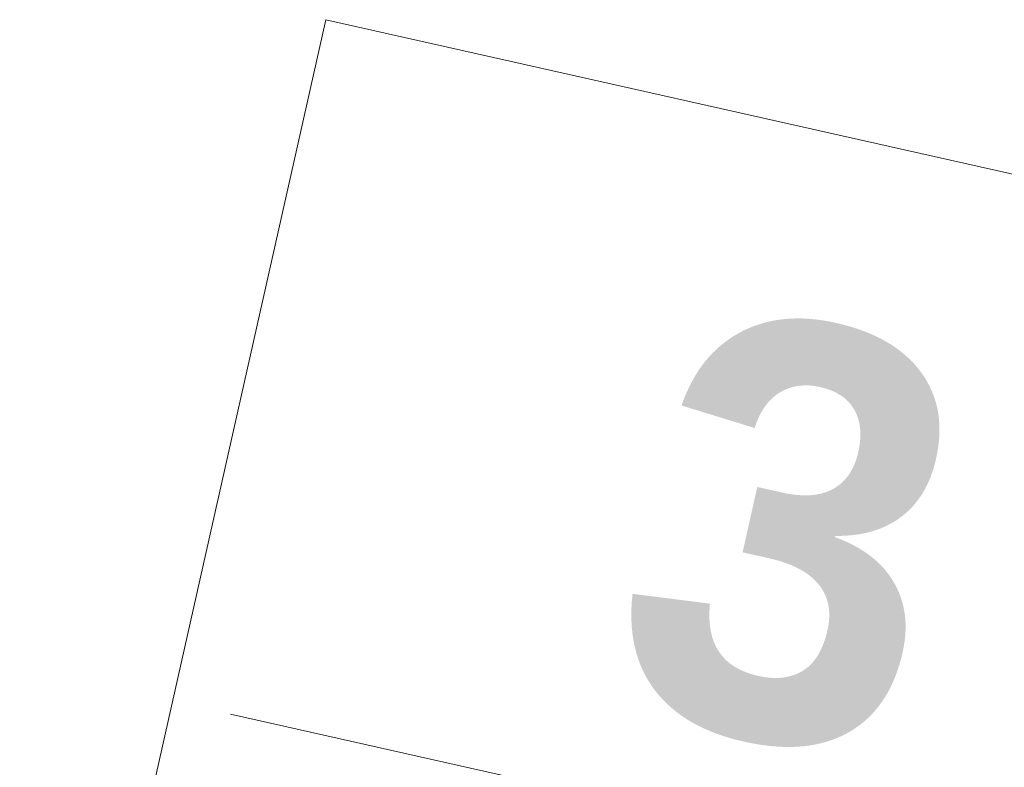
# Model space of a CAD drawing. Header units: millimetres. Extents: x -7145539 to 8272368, y 6117771 to 6337028.
# Tile 47 of 213: x -6872751 to -6871425, y 6133130 to 6134137. Entities that reach past the tile are written whole.
import ezdxf
from ezdxf.enums import TextEntityAlignment as Align

# ---------------------------------------------------------------- set-up
doc = ezdxf.new("R2010")
doc.units = ezdxf.units.MM
doc.header["$MEASUREMENT"] = 0
doc.layers.add('S - квартира_маркер.АР', color=7, linetype='Continuous')
doc.layers.add('S - квартира_маркер.АР_Ном._пера__1', color=7, linetype='Continuous', lineweight=0)
doc.styles.add('РЎР“Р•РќР•Р\xa0Р\x98Р\xa0_РЎРўР\x98Р›Р¬_2', font='GOTHIC.TTF')
doc.styles.add('РЎР“Р•РќР•Р\xa0Р\x98Р\xa0_РЎРўР\x98Р›Р¬_5', font='GOTHICB.TTF')

# ---------------------------------------------------------------- blocks, each defined once
blk = doc.blocks.new('labelLabPP_FlatE34FrameRed3d[200]_1', base_point=(-6872387.2, 6133556.1))
at = {"layer": 'S - квартира_маркер.АР_Ном._пера__1', "color": 7, "linetype": 'Continuous', "lineweight": 0}
for p, q in [((-6872338.8, 6134136.6), (-6872751.1, 6132301.1)), ((-6872338.8, 6134136.6), (-6869663, 6133535.6)), ((-6872466.9, 6133201.3), (-6871418.7, 6132965.9))]:
    blk.add_line(p, q, dxfattribs=at)
at = {"layer": 'S - квартира_маркер.АР_Ном._пера__1', "color": 7, "lineweight": 0}
for tag, height, style, p in [('TS_FLATNUMBER', 560, 'РЎР“Р•РќР•Р\xa0Р\x98Р\xa0_РЎРўР\x98Р›Р¬_5', (-6871304.8, 6133354.9)), ('TS_LIVING_ROOM_AREA', 400, 'РЎР“Р•РќР•Р\xa0Р\x98Р\xa0_РЎРўР\x98Р›Р¬_2', (-6869764.6, 6133241)), ('TS_POSTFIXNUMROOMS', 560, 'РЎР“Р•РќР•Р\xa0Р\x98Р\xa0_РЎРўР\x98Р›Р¬_5', (-6871480.1, 6132581.5)), ('TS_WITHOUTBALK', 400, 'РЎР“Р•РќР•Р\xa0Р\x98Р\xa0_РЎРўР\x98Р›Р¬_2', (-6869903.4, 6132623)), ('TS_ALLSQUARE', 400, 'РЎР“Р•РќР•Р\xa0Р\x98Р\xa0_РЎРўР\x98Р›Р¬_2', (-6870043.7, 6131998.6))]:
    blk.add_attdef(tag, text='', height=height, rotation=347.3411, dxfattribs=dict(at, style=style)).set_placement(p, align=Align.MIDDLE_RIGHT)

msp = doc.modelspace()

# ---------------------------------------------------------------- block references
at = {"layer": 'S - квартира_маркер.АР', "color": 104, "linetype": 'Continuous', "lineweight": 15, "true_color": 0x029e21}
ref = msp.add_blockref('labelLabPP_FlatE34FrameRed3d[200]_1', (-6872387.2, 6133556.1), dxfattribs=at)
ref.add_attrib('TS_FLATNUMBER', ' 3 ', dxfattribs={"layer": 'S - квартира_маркер.АР_Ном._пера__1', "color": 7, "lineweight": 0, "height": 560, "rotation": 347.3411, "style": 'РЎР“Р•РќР•Р\xa0Р\x98Р\xa0_РЎРўР\x98Р›Р¬_5'}).set_placement((-6871304.8, 6133354.9), align=Align.MIDDLE_RIGHT)

doc.saveas('drawing.dxf')
